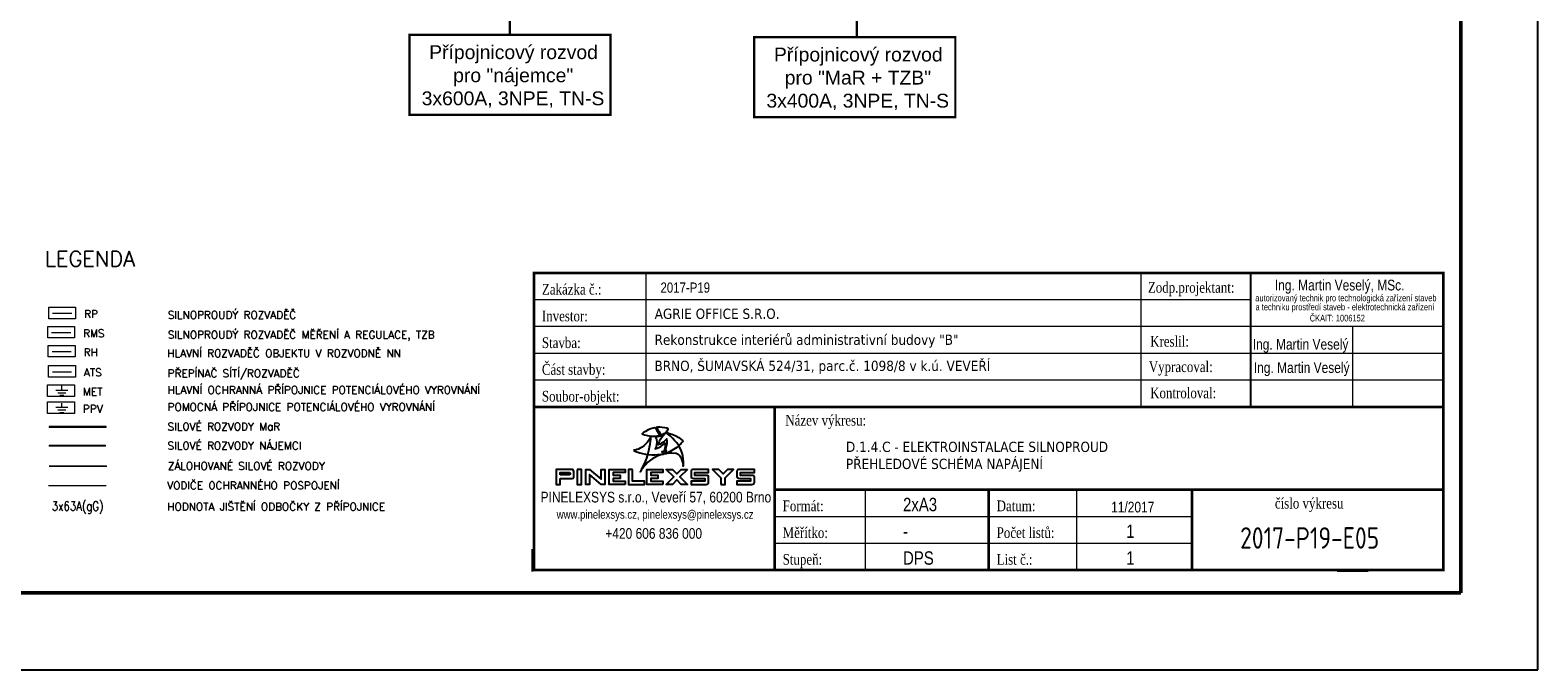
# Model space of a CAD drawing. Header units: millimetres. Extents: x 3792 to 4386, y 957 to 2637.
# Tile 2 of 9: x 3994 to 4386, y 957 to 1124. Entities that reach past the tile are written whole.
import ezdxf
from ezdxf.enums import TextEntityAlignment as Align

# ---------------------------------------------------------------- set-up
doc = ezdxf.new("R2010")
doc.units = ezdxf.units.MM
doc.header["$LTSCALE"] = 100
doc.linetypes.add('ČÁRKOVANÁ', pattern=[19.05, 12.7, -6.35])
for name, color, linetype in [('1_RÁMEČEK', 7, 'Continuous'), ('2_RAZÍTKO', 7, 'Continuous'), ('hromosvod', 1, 'Continuous'), ('Nové _elektro_SLP-trasy', 1, 'Continuous'), ('Vrstva 1', 7, 'Continuous')]:
    doc.layers.add(name, color=color, linetype=linetype)
for name, color, linetype, lineweight in [('CP_FRAME', 217, 'Continuous', 50), ('CP_LINENORM', 251, 'Continuous', 25), ('Nové_elektro-popis', 134, 'Continuous', 18), ('Nové_elektro_ESIL_poznámka-legenda', 7, 'Continuous', 18)]:
    doc.layers.add(name, color=color, linetype=linetype, lineweight=lineweight)
doc.styles.add('ARIAL', font='arial.ttf', dxfattribs={"width": 0.8})
doc.styles.add('ARIEL', font='arial.ttf', dxfattribs={"width": 0.8})
doc.styles.add('ROMANS', font='ROMANS.shx', dxfattribs={"width": 0.8})
doc.styles.get("Standard").update_dxf_attribs({"font": 'arial.ttf'})
doc.styles.add('styl1', font='isocpeur.ttf', dxfattribs={"width": 0.8})
doc.styles.add('TIMES', font='times.ttf', dxfattribs={"width": 0.8})

# ---------------------------------------------------------------- blocks, each defined once
blk = doc.blocks.new('2d_iso_creframe_v_wa5oez')
for p, q in [((287, 10), (287, 830)), ((20, 10), (287, 10))]:
    blk.add_line(p, q)
at = {"layer": 'CP_LINENORM', "linetype": 'Continuous'}
for p, q in [((297, 0), (297, 840)), ((0, 0), (297, 0))]:
    blk.add_line(p, q, dxfattribs=at)

msp = doc.modelspace()

# ---------------------------------------------------------------- linework, layer by layer
msp.add_line((4124.24, 982.96), (4124.24, 988.71))
at = {"layer": '1_RÁMEČEK', "color": 7, "linetype": 'Continuous'}
msp.add_line((4333.55, 983.14), (4341.62, 983.14), dxfattribs=at)
at = {"layer": '2_RAZÍTKO', "lineweight": 0, "ltscale": 0.2}
for p, q in [((4153.82, 1025.76), (4153.82, 1060.55)), ((4282.55, 1025.76), (4282.55, 1060.55)), ((4311.04, 1053.59), (4124.59, 1053.59)), ((4361.18, 1046.63), (4124.59, 1046.63)), ((4337.52, 1046.56), (4337.52, 1025.76)), ((4361.18, 1039.67), (4124.59, 1039.67)), ((4361.18, 1032.72), (4124.59, 1032.72)), ((4210.88, 983.31), (4210.88, 1004.19)), ((4265.85, 983.31), (4265.85, 1004.19)), ((4187.22, 997.23), (4296.12, 997.23)), ((4187.22, 990.27), (4296.12, 990.27))]:
    msp.add_line(p, q, dxfattribs=at)
at = {"layer": '2_RAZÍTKO', "ltscale": 0.2}
for p, q in [((4311.08, 1025.76), (4311.08, 1060.49)), ((4361.18, 1025.76), (4361.18, 1032.72)), ((4187.22, 1004.19), (4187.22, 997.23))]:
    msp.add_line(p, q, dxfattribs=at)
at = {"layer": '2_RAZÍTKO', "ltscale": 0.2, "const_width": 0.696}
for points in [[(4124.59, 1060.55), (4361.18, 1060.55), (4361.18, 983.31), (4124.59, 983.31), (4124.59, 1060.55)], [(4361.18, 990.96), (4361.18, 1025.76), (4124.59, 1025.76)], [(4187.22, 1004.19), (4187.22, 1025.76)], [(4361.18, 986.09), (4361.18, 1004.19), (4187.22, 1004.19), (4187.22, 983.31)], [(4242.89, 983.31), (4242.89, 1004.19)], [(4295.77, 983.31), (4295.77, 1004.19)]]:
    msp.add_lwpolyline(points, dxfattribs=at)
at = {"layer": 'Nové _elektro_SLP-trasy', "color": 6, "const_width": 0.6}
for points in [[(4208.58, 1196.89), (4208.58, 1121.94)], [(3998.43, 1020.58), (4013.41, 1020.58)]]:
    msp.add_lwpolyline(points, dxfattribs=at)
at = {"layer": 'Nové _elektro_SLP-trasy', "const_width": 0.6}
msp.add_lwpolyline([(4118.37, 1136.15), (4118.37, 1122.55)], dxfattribs=at)
msp.add_lwpolyline([(4092.2, 1122.55), (4144.54, 1122.55), (4144.54, 1101.74), (4092.2, 1101.74)], close=True, dxfattribs=at)
at = {"layer": 'Nové _elektro_SLP-trasy', "color": 6, "const_width": 0.6}
msp.add_lwpolyline([(4181.88, 1121.94), (4234.22, 1121.94), (4234.22, 1101.13), (4181.88, 1101.13)], close=True, dxfattribs=at)
at = {"layer": 'Nové_elektro_ESIL_poznámka-legenda', "color": 1}
for p, q in [((3998.39, 1048.71), (3998.39, 1051.71)), ((3998.39, 1051.71), (4005.39, 1051.71)), ((4005.39, 1051.71), (4005.39, 1048.71)), ((4005.39, 1048.71), (3998.39, 1048.71)), ((3999.39, 1050.12), (4004.39, 1050.12)), ((3998.12, 1043.69), (3998.12, 1046.69)), ((3998.12, 1046.69), (4005.12, 1046.69)), ((4005.12, 1043.69), (3998.12, 1043.69)), ((4005.12, 1046.69), (4005.12, 1043.69)), ((3998.27, 1038.75), (3998.27, 1041.75)), ((3998.27, 1041.75), (4005.27, 1041.75)), ((3999.27, 1040.15), (4004.27, 1040.15)), ((4005.27, 1041.75), (4005.27, 1038.75)), ((4005.27, 1038.75), (3998.27, 1038.75)), ((3998.08, 1028.5), (3998.08, 1031.5)), ((3998.08, 1031.5), (4005.08, 1031.5)), ((3998.08, 1028.5), (3998.08, 1031.5)), ((3998.08, 1031.5), (4005.08, 1031.5)), ((4005.08, 1031.5), (4005.08, 1028.5)), ((4005.08, 1031.5), (4005.08, 1028.5)), ((4005.08, 1028.5), (3998.08, 1028.5)), ((4005.08, 1028.5), (3998.08, 1028.5)), ((4000.21, 1030.13), (4003.39, 1030.13)), ((4000.21, 1030.13), (4003.39, 1030.13)), ((4000.74, 1029.43), (4002.88, 1029.43)), ((4000.74, 1029.43), (4002.88, 1029.43)), ((4001.31, 1028.77), (4002.29, 1028.77)), ((4001.31, 1028.77), (4002.29, 1028.77)), ((4001.8, 1030.13), (4001.8, 1031.2)), ((4001.8, 1030.13), (4001.8, 1031.2)), ((3998.08, 1024.05), (3998.08, 1027.05)), ((3998.08, 1027.05), (4005.08, 1027.05)), ((3998.08, 1024.05), (3998.08, 1027.05)), ((3998.08, 1027.05), (4005.08, 1027.05)), ((4005.08, 1024.05), (3998.08, 1024.05)), ((4005.08, 1024.05), (3998.08, 1024.05)), ((4000.21, 1025.69), (4003.39, 1025.69)), ((4000.21, 1025.69), (4003.39, 1025.69)), ((4000.74, 1024.99), (4002.88, 1024.99)), ((4000.74, 1024.99), (4002.88, 1024.99)), ((4001.31, 1024.33), (4002.29, 1024.33)), ((4001.31, 1024.33), (4002.29, 1024.33)), ((4001.8, 1025.69), (4001.8, 1026.76)), ((4001.8, 1025.69), (4001.8, 1026.76)), ((4005.08, 1027.05), (4005.08, 1024.05)), ((4005.08, 1027.05), (4005.08, 1024.05))]:
    msp.add_line(p, q, dxfattribs=at)
at = {"layer": 'Nové_elektro_ESIL_poznámka-legenda', "color": 1, "ltscale": 0.001}
msp.add_line((3999.12, 1045.1), (4004.12, 1045.1), dxfattribs=at)
at = {"layer": 'Nové_elektro_ESIL_poznámka-legenda', "color": 30}
for p, q in [((3998.34, 1033.51), (3998.34, 1036.51)), ((3998.34, 1036.51), (4005.34, 1036.51)), ((4005.34, 1036.51), (4005.34, 1033.51)), ((4005.34, 1033.51), (3998.34, 1033.51)), ((3999.34, 1034.92), (4004.34, 1034.92)), ((3998.43, 1020.58), (4013.41, 1020.58)), ((3998.49, 1010.34), (4013.48, 1010.34))]:
    msp.add_line(p, q, dxfattribs=at)
at = {"layer": 'Nové_elektro_ESIL_poznámka-legenda', "color": 1, "linetype": 'ČÁRKOVANÁ', "ltscale": 0.5}
msp.add_line((3998.43, 1015.69), (4013.24, 1015.69), dxfattribs=at)
at = {"layer": 'Nové_elektro_ESIL_poznámka-legenda', "color": 3, "linetype": 'ČÁRKOVANÁ', "ltscale": 0.5}
msp.add_line((3998.34, 1005.34), (4013.32, 1005.34), dxfattribs=at)
at = {"layer": 'Nové_elektro_ESIL_poznámka-legenda', "color": 1, "ltscale": 0.001, "const_width": 0.5}
msp.add_lwpolyline([(3998.43, 1015.69), (4013.24, 1015.69)], dxfattribs=at)
at = {"layer": 'Nové_elektro_ESIL_poznámka-legenda', "color": 30, "const_width": 0.5}
msp.add_lwpolyline([(3998.49, 1010.34), (4013.48, 1010.34)], dxfattribs=at)
at = {"layer": 'Vrstva 1', "color": 242}
for points, knots in [([(4156.11, 1020.35), (4156.11, 1020.35), (4156.48, 1019.97), (4156.87, 1019.27), (4156.87, 1019.27), (4157.27, 1018.58), (4157.37, 1018.29), (4157.37, 1018.29), (4157.37, 1018.29), (4157.37, 1018.29), (4156.36, 1018.06), (4155.03, 1018.18), (4155.03, 1018.18), (4153.71, 1018.3), (4152.75, 1018.72), (4152.75, 1018.72), (4152.75, 1018.72), (4152.75, 1018.72), (4153.29, 1019.27), (4154.32, 1019.76), (4154.32, 1019.76), (4155.35, 1020.26), (4156.11, 1020.35), (4156.11, 1020.35)], [0, 0, 0, 0, 0.142857, 0.142857, 0.142857, 0.142857, 0.285714, 0.285714, 0.285714, 0.285714, 0.428571, 0.428571, 0.428571, 0.428571, 0.571429, 0.571429, 0.571429, 0.571429, 0.714286, 0.714286, 0.714286, 0.714286, 1, 1, 1, 1]), ([(4150.48, 1014.42), (4150.48, 1014.42), (4151.95, 1014.58), (4153.27, 1015.68), (4153.27, 1015.68), (4154.59, 1016.78), (4155.03, 1018.18), (4155.03, 1018.18), (4155.03, 1018.18), (4155.03, 1018.18), (4155.02, 1016.07), (4154.24, 1013.41), (4154.24, 1013.41), (4153.46, 1010.75), (4152.28, 1008.84), (4152.28, 1008.84), (4152.28, 1008.84), (4152.28, 1008.84), (4153.06, 1010.48), (4154.89, 1011.86), (4154.89, 1011.86), (4156.72, 1013.25), (4158.51, 1013.54), (4158.51, 1013.54), (4158.51, 1013.54), (4158.51, 1013.54), (4156.73, 1013.16), (4154.43, 1013.38), (4154.43, 1013.38), (4152.13, 1013.61), (4150.48, 1014.42), (4150.48, 1014.42)], [0, 0, 0, 0, 0.111111, 0.111111, 0.111111, 0.111111, 0.222222, 0.222222, 0.222222, 0.222222, 0.333333, 0.333333, 0.333333, 0.333333, 0.444444, 0.444444, 0.444444, 0.444444, 0.555556, 0.555556, 0.555556, 0.555556, 0.666667, 0.666667, 0.666667, 0.666667, 0.777778, 0.777778, 0.777778, 0.777778, 1, 1, 1, 1]), ([(4131.41, 1007.13), (4131.41, 1007.13), (4131.41, 1005.6), (4131.41, 1005.6), (4131.41, 1005.6), (4131.41, 1005.6), (4130.4, 1005.6), (4130.4, 1005.6), (4130.4, 1005.6), (4130.4, 1005.6), (4130.4, 1009.5), (4130.4, 1009.5), (4130.4, 1009.5), (4130.4, 1009.5), (4134.55, 1009.5), (4134.55, 1009.5), (4134.55, 1009.5), (4134.8, 1009.5), (4134.94, 1009.33), (4134.96, 1008.98), (4134.96, 1008.98), (4134.96, 1008.98), (4134.96, 1007.55), (4134.96, 1007.55), (4134.96, 1007.55), (4134.96, 1007.29), (4134.82, 1007.15), (4134.54, 1007.13), (4134.54, 1007.13), (4134.54, 1007.13), (4131.41, 1007.13), (4131.41, 1007.13)], [0, 0, 0, 0, 0.111111, 0.111111, 0.111111, 0.111111, 0.222222, 0.222222, 0.222222, 0.222222, 0.333333, 0.333333, 0.333333, 0.333333, 0.444444, 0.444444, 0.444444, 0.444444, 0.555556, 0.555556, 0.555556, 0.555556, 0.666667, 0.666667, 0.666667, 0.666667, 0.777778, 0.777778, 0.777778, 0.777778, 1, 1, 1, 1]), ([(4131.41, 1008.07), (4131.41, 1008.07), (4133.85, 1008.07), (4133.85, 1008.07), (4133.85, 1008.07), (4133.95, 1008.07), (4133.99, 1008.14), (4133.99, 1008.3), (4133.99, 1008.3), (4133.99, 1008.3), (4133.99, 1008.46), (4133.99, 1008.46), (4133.99, 1008.46), (4133.99, 1008.61), (4133.95, 1008.69), (4133.85, 1008.69), (4133.85, 1008.69), (4133.85, 1008.69), (4131.41, 1008.69), (4131.41, 1008.69), (4131.41, 1008.69), (4131.41, 1008.69), (4131.41, 1008.07), (4131.41, 1008.07)], [0, 0, 0, 0, 0.142857, 0.142857, 0.142857, 0.142857, 0.285714, 0.285714, 0.285714, 0.285714, 0.428571, 0.428571, 0.428571, 0.428571, 0.571429, 0.571429, 0.571429, 0.571429, 0.714286, 0.714286, 0.714286, 0.714286, 1, 1, 1, 1])]:
    msp.add_open_spline(points, degree=3, knots=knots, dxfattribs=at)
at = {"layer": 'Vrstva 1', "color": 250}
for points, knots in [([(4156.43, 1020.4), (4156.43, 1020.4), (4157.01, 1020.52), (4158, 1020.42), (4158, 1020.42), (4158.99, 1020.33), (4159.53, 1020.09), (4159.53, 1020.09), (4159.53, 1020.09), (4159.53, 1020.09), (4159.52, 1019.63), (4158.96, 1019.13), (4158.96, 1019.13), (4158.4, 1018.63), (4157.63, 1018.38), (4157.63, 1018.38), (4157.63, 1018.38), (4157.63, 1018.38), (4157.43, 1018.85), (4157.11, 1019.41), (4157.11, 1019.41), (4156.8, 1019.98), (4156.43, 1020.4), (4156.43, 1020.4)], [0, 0, 0, 0, 0.142857, 0.142857, 0.142857, 0.142857, 0.285714, 0.285714, 0.285714, 0.285714, 0.428571, 0.428571, 0.428571, 0.428571, 0.571429, 0.571429, 0.571429, 0.571429, 0.714286, 0.714286, 0.714286, 0.714286, 1, 1, 1, 1]), ([(4156.2, 1017.96), (4156.2, 1017.96), (4157.01, 1017.97), (4157.54, 1018.16), (4157.54, 1018.16), (4158.06, 1018.34), (4158.67, 1018.72), (4158.67, 1018.72), (4158.67, 1018.72), (4158.67, 1018.72), (4157.9, 1018.08), (4157.54, 1017.37), (4157.54, 1017.37), (4157.19, 1016.66), (4157.01, 1015.89), (4157.01, 1015.89), (4157.01, 1015.89), (4157.01, 1015.89), (4157.66, 1016.13), (4158.28, 1016.57), (4158.28, 1016.57), (4158.9, 1017.01), (4159.14, 1017.42), (4159.14, 1017.42), (4159.14, 1017.42), (4159.14, 1017.42), (4159.38, 1016.47), (4159.11, 1015.5), (4159.11, 1015.5), (4158.83, 1014.53), (4158.58, 1014.16), (4158.58, 1014.16), (4158.58, 1014.16), (4158.58, 1014.16), (4158.69, 1014.19), (4158.84, 1014.27), (4158.84, 1014.27), (4159, 1014.36), (4159.07, 1014.45), (4159.07, 1014.45), (4159.07, 1014.45), (4159.07, 1014.45), (4159.01, 1014.23), (4158.88, 1013.98), (4158.88, 1013.98), (4158.74, 1013.73), (4158.63, 1013.6), (4158.63, 1013.6), (4158.63, 1013.6), (4158.63, 1013.6), (4158.46, 1013.65), (4158.26, 1013.78), (4158.26, 1013.78), (4158.06, 1013.9), (4157.85, 1014.1), (4157.85, 1014.1), (4157.85, 1014.1), (4157.85, 1014.1), (4157.97, 1014.08), (4158.21, 1014.11), (4158.21, 1014.11), (4158.45, 1014.13), (4158.49, 1014.15), (4158.49, 1014.15), (4158.49, 1014.15), (4158.49, 1014.15), (4158.68, 1014.9), (4158.73, 1015.52), (4158.73, 1015.52), (4158.78, 1016.15), (4158.66, 1016.34), (4158.66, 1016.34), (4158.66, 1016.34), (4158.66, 1016.34), (4158.26, 1015.86), (4157.58, 1015.46), (4157.58, 1015.46), (4156.9, 1015.07), (4156.18, 1014.88), (4156.18, 1014.88), (4156.18, 1014.88), (4156.18, 1014.88), (4156.58, 1015.69), (4156.56, 1016.64), (4156.56, 1016.64), (4156.53, 1017.58), (4156.2, 1017.96), (4156.2, 1017.96)], [0, 0, 0, 0, 0.043478, 0.043478, 0.043478, 0.043478, 0.086957, 0.086957, 0.086957, 0.086957, 0.130435, 0.130435, 0.130435, 0.130435, 0.173913, 0.173913, 0.173913, 0.173913, 0.217391, 0.217391, 0.217391, 0.217391, 0.26087, 0.26087, 0.26087, 0.26087, 0.304348, 0.304348, 0.304348, 0.304348, 0.347826, 0.347826, 0.347826, 0.347826, 0.391304, 0.391304, 0.391304, 0.391304, 0.434783, 0.434783, 0.434783, 0.434783, 0.478261, 0.478261, 0.478261, 0.478261, 0.521739, 0.521739, 0.521739, 0.521739, 0.565217, 0.565217, 0.565217, 0.565217, 0.608696, 0.608696, 0.608696, 0.608696, 0.652174, 0.652174, 0.652174, 0.652174, 0.695652, 0.695652, 0.695652, 0.695652, 0.73913, 0.73913, 0.73913, 0.73913, 0.782609, 0.782609, 0.782609, 0.782609, 0.826087, 0.826087, 0.826087, 0.826087, 0.869565, 0.869565, 0.869565, 0.869565, 0.913043, 0.913043, 0.913043, 0.913043, 1, 1, 1, 1]), ([(4158.96, 1019.13), (4158.96, 1019.13), (4160.86, 1017.66), (4162.3, 1015.64), (4162.3, 1015.64), (4163.75, 1013.62), (4163.45, 1010.36), (4163.45, 1010.36), (4163.45, 1010.36), (4163.45, 1010.36), (4163.19, 1013.4), (4161.59, 1013.72), (4161.59, 1013.72), (4159.99, 1014.03), (4158.78, 1013.61), (4158.78, 1013.61), (4158.78, 1013.61), (4158.78, 1013.61), (4160.24, 1014.19), (4161.38, 1014.91), (4161.38, 1014.91), (4162.53, 1015.63), (4163.36, 1016.9), (4163.36, 1016.9), (4163.36, 1016.9), (4163.36, 1016.9), (4162.58, 1017.71), (4161.54, 1018.23), (4161.54, 1018.23), (4160.51, 1018.74), (4158.96, 1019.13), (4158.96, 1019.13)], [0, 0, 0, 0, 0.111111, 0.111111, 0.111111, 0.111111, 0.222222, 0.222222, 0.222222, 0.222222, 0.333333, 0.333333, 0.333333, 0.333333, 0.444444, 0.444444, 0.444444, 0.444444, 0.555556, 0.555556, 0.555556, 0.555556, 0.666667, 0.666667, 0.666667, 0.666667, 0.777778, 0.777778, 0.777778, 0.777778, 1, 1, 1, 1]), ([(4135.81, 1009.5), (4135.81, 1009.5), (4136.94, 1009.5), (4136.94, 1009.5), (4136.94, 1009.5), (4136.94, 1009.5), (4136.94, 1005.6), (4136.94, 1005.6), (4136.94, 1005.6), (4136.94, 1005.6), (4135.81, 1005.6), (4135.81, 1005.6), (4135.81, 1005.6), (4135.81, 1005.6), (4135.81, 1009.5), (4135.81, 1009.5)], [0, 0, 0, 0, 0.2, 0.2, 0.2, 0.2, 0.4, 0.4, 0.4, 0.4, 0.6, 0.6, 0.6, 0.6, 1, 1, 1, 1]), ([(4142.1, 1005.6), (4142.1, 1005.6), (4143.09, 1005.6), (4143.09, 1005.6), (4143.09, 1005.6), (4143.09, 1005.6), (4143.09, 1009.5), (4143.09, 1009.5), (4143.09, 1009.5), (4143.09, 1009.5), (4142.1, 1009.5), (4142.1, 1009.5), (4142.1, 1009.5), (4142.1, 1009.5), (4142.1, 1006.99), (4142.1, 1006.99), (4142.1, 1006.99), (4142.1, 1006.99), (4139.04, 1009.5), (4139.04, 1009.5), (4139.04, 1009.5), (4139.04, 1009.5), (4138.07, 1009.5), (4138.07, 1009.5), (4138.07, 1009.5), (4138.07, 1009.5), (4138.07, 1005.6), (4138.07, 1005.6), (4138.07, 1005.6), (4138.07, 1005.6), (4139.04, 1005.6), (4139.04, 1005.6), (4139.04, 1005.6), (4139.04, 1005.6), (4139.05, 1008.18), (4139.05, 1008.18), (4139.05, 1008.18), (4139.05, 1008.18), (4142.1, 1005.6), (4142.1, 1005.6)], [0, 0, 0, 0, 0.090909, 0.090909, 0.090909, 0.090909, 0.181818, 0.181818, 0.181818, 0.181818, 0.272727, 0.272727, 0.272727, 0.272727, 0.363636, 0.363636, 0.363636, 0.363636, 0.454545, 0.454545, 0.454545, 0.454545, 0.545455, 0.545455, 0.545455, 0.545455, 0.636364, 0.636364, 0.636364, 0.636364, 0.727273, 0.727273, 0.727273, 0.727273, 0.818182, 0.818182, 0.818182, 0.818182, 1, 1, 1, 1]), ([(4148.34, 1005.6), (4148.34, 1005.6), (4148.34, 1006.46), (4148.34, 1006.46), (4148.34, 1006.46), (4148.34, 1006.46), (4145.22, 1006.46), (4145.22, 1006.46), (4145.22, 1006.46), (4145.22, 1006.46), (4145.22, 1007.15), (4145.22, 1007.15), (4145.22, 1007.15), (4145.22, 1007.15), (4147.05, 1007.15), (4147.05, 1007.15), (4147.05, 1007.15), (4147.05, 1007.15), (4147.05, 1008), (4147.05, 1008), (4147.05, 1008), (4147.05, 1008), (4145.22, 1008), (4145.22, 1008), (4145.22, 1008), (4145.22, 1008), (4145.22, 1008.7), (4145.22, 1008.7), (4145.22, 1008.7), (4145.22, 1008.7), (4148.35, 1008.7), (4148.35, 1008.7), (4148.35, 1008.7), (4148.35, 1008.7), (4148.35, 1009.5), (4148.35, 1009.5), (4148.35, 1009.5), (4148.35, 1009.5), (4144.21, 1009.5), (4144.21, 1009.5), (4144.21, 1009.5), (4144.21, 1009.5), (4144.21, 1005.6), (4144.21, 1005.6), (4144.21, 1005.6), (4144.21, 1005.6), (4148.34, 1005.6), (4148.34, 1005.6)], [0, 0, 0, 0, 0.076923, 0.076923, 0.076923, 0.076923, 0.153846, 0.153846, 0.153846, 0.153846, 0.230769, 0.230769, 0.230769, 0.230769, 0.307692, 0.307692, 0.307692, 0.307692, 0.384615, 0.384615, 0.384615, 0.384615, 0.461538, 0.461538, 0.461538, 0.461538, 0.538462, 0.538462, 0.538462, 0.538462, 0.615385, 0.615385, 0.615385, 0.615385, 0.692308, 0.692308, 0.692308, 0.692308, 0.769231, 0.769231, 0.769231, 0.769231, 0.846154, 0.846154, 0.846154, 0.846154, 1, 1, 1, 1]), ([(4150.24, 1009.5), (4150.24, 1009.5), (4150.24, 1006.46), (4150.24, 1006.46), (4150.24, 1006.46), (4150.24, 1006.46), (4153.36, 1006.46), (4153.36, 1006.46), (4153.36, 1006.46), (4153.36, 1006.46), (4153.36, 1005.6), (4153.36, 1005.6), (4153.36, 1005.6), (4153.36, 1005.6), (4149.23, 1005.6), (4149.23, 1005.6), (4149.23, 1005.6), (4149.23, 1005.6), (4149.23, 1009.5), (4149.23, 1009.5), (4149.23, 1009.5), (4149.23, 1009.5), (4150.24, 1009.5), (4150.24, 1009.5)], [0, 0, 0, 0, 0.142857, 0.142857, 0.142857, 0.142857, 0.285714, 0.285714, 0.285714, 0.285714, 0.428571, 0.428571, 0.428571, 0.428571, 0.571429, 0.571429, 0.571429, 0.571429, 0.714286, 0.714286, 0.714286, 0.714286, 1, 1, 1, 1]), ([(4158.14, 1005.6), (4158.14, 1005.6), (4158.14, 1006.46), (4158.14, 1006.46), (4158.14, 1006.46), (4158.14, 1006.46), (4155.02, 1006.46), (4155.02, 1006.46), (4155.02, 1006.46), (4155.02, 1006.46), (4155.02, 1007.15), (4155.02, 1007.15), (4155.02, 1007.15), (4155.02, 1007.15), (4156.85, 1007.15), (4156.85, 1007.15), (4156.85, 1007.15), (4156.85, 1007.15), (4156.85, 1008), (4156.85, 1008), (4156.85, 1008), (4156.85, 1008), (4155.02, 1008), (4155.02, 1008), (4155.02, 1008), (4155.02, 1008), (4155.02, 1008.7), (4155.02, 1008.7), (4155.02, 1008.7), (4155.02, 1008.7), (4158.15, 1008.7), (4158.15, 1008.7), (4158.15, 1008.7), (4158.15, 1008.7), (4158.15, 1009.5), (4158.15, 1009.5), (4158.15, 1009.5), (4158.15, 1009.5), (4154.01, 1009.5), (4154.01, 1009.5), (4154.01, 1009.5), (4154.01, 1009.5), (4154.01, 1005.6), (4154.01, 1005.6), (4154.01, 1005.6), (4154.01, 1005.6), (4158.14, 1005.6), (4158.14, 1005.6)], [0, 0, 0, 0, 0.076923, 0.076923, 0.076923, 0.076923, 0.153846, 0.153846, 0.153846, 0.153846, 0.230769, 0.230769, 0.230769, 0.230769, 0.307692, 0.307692, 0.307692, 0.307692, 0.384615, 0.384615, 0.384615, 0.384615, 0.461538, 0.461538, 0.461538, 0.461538, 0.538462, 0.538462, 0.538462, 0.538462, 0.615385, 0.615385, 0.615385, 0.615385, 0.692308, 0.692308, 0.692308, 0.692308, 0.769231, 0.769231, 0.769231, 0.769231, 0.846154, 0.846154, 0.846154, 0.846154, 1, 1, 1, 1]), ([(4164.54, 1009.5), (4164.54, 1009.5), (4162.93, 1009.5), (4162.93, 1009.5), (4162.93, 1009.5), (4162.93, 1009.5), (4161.78, 1008.36), (4161.78, 1008.36), (4161.78, 1008.36), (4161.78, 1008.36), (4160.64, 1009.5), (4160.64, 1009.5), (4160.64, 1009.5), (4160.64, 1009.5), (4159.03, 1009.5), (4159.03, 1009.5), (4159.03, 1009.5), (4159.03, 1009.5), (4160.98, 1007.55), (4160.98, 1007.55), (4160.98, 1007.55), (4160.98, 1007.55), (4159.03, 1005.6), (4159.03, 1005.6), (4159.03, 1005.6), (4159.03, 1005.6), (4160.63, 1005.6), (4160.63, 1005.6), (4160.63, 1005.6), (4160.63, 1005.6), (4161.78, 1006.75), (4161.78, 1006.75), (4161.78, 1006.75), (4161.78, 1006.75), (4162.93, 1005.6), (4162.93, 1005.6), (4162.93, 1005.6), (4162.93, 1005.6), (4164.54, 1005.6), (4164.54, 1005.6), (4164.54, 1005.6), (4164.54, 1005.6), (4162.59, 1007.55), (4162.59, 1007.55), (4162.59, 1007.55), (4162.59, 1007.55), (4164.54, 1009.5), (4164.54, 1009.5)], [0, 0, 0, 0, 0.076923, 0.076923, 0.076923, 0.076923, 0.153846, 0.153846, 0.153846, 0.153846, 0.230769, 0.230769, 0.230769, 0.230769, 0.307692, 0.307692, 0.307692, 0.307692, 0.384615, 0.384615, 0.384615, 0.384615, 0.461538, 0.461538, 0.461538, 0.461538, 0.538462, 0.538462, 0.538462, 0.538462, 0.615385, 0.615385, 0.615385, 0.615385, 0.692308, 0.692308, 0.692308, 0.692308, 0.769231, 0.769231, 0.769231, 0.769231, 0.846154, 0.846154, 0.846154, 0.846154, 1, 1, 1, 1]), ([(4169.42, 1005.6), (4169.42, 1005.6), (4165.49, 1005.6), (4165.49, 1005.6), (4165.49, 1005.6), (4165.49, 1005.6), (4165.49, 1006.41), (4165.49, 1006.41), (4165.49, 1006.41), (4165.49, 1006.41), (4169.08, 1006.41), (4169.08, 1006.41), (4169.08, 1006.41), (4169.08, 1006.41), (4169.08, 1007.13), (4169.08, 1007.13), (4169.08, 1007.13), (4169.08, 1007.13), (4166.23, 1007.13), (4166.23, 1007.13), (4166.23, 1007.13), (4165.74, 1007.15), (4165.49, 1007.32), (4165.49, 1007.62), (4165.49, 1007.62), (4165.49, 1007.62), (4165.49, 1009.04), (4165.49, 1009.04), (4165.49, 1009.04), (4165.49, 1009.32), (4165.74, 1009.48), (4166.23, 1009.5), (4166.23, 1009.5), (4166.23, 1009.5), (4170.05, 1009.5), (4170.05, 1009.5), (4170.05, 1009.5), (4170.05, 1009.5), (4170.05, 1008.67), (4170.05, 1008.67), (4170.05, 1008.67), (4170.05, 1008.67), (4166.44, 1008.67), (4166.44, 1008.67), (4166.44, 1008.67), (4166.44, 1008.67), (4166.44, 1007.95), (4166.44, 1007.95), (4166.44, 1007.95), (4166.44, 1007.95), (4169.41, 1007.95), (4169.41, 1007.95), (4169.41, 1007.95), (4169.81, 1007.95), (4170.02, 1007.81), (4170.05, 1007.54), (4170.05, 1007.54), (4170.05, 1007.54), (4170.05, 1006.08), (4170.05, 1006.08), (4170.05, 1006.08), (4170.02, 1005.76), (4169.81, 1005.6), (4169.42, 1005.6)], [0, 0, 0, 0, 0.058824, 0.058824, 0.058824, 0.058824, 0.117647, 0.117647, 0.117647, 0.117647, 0.176471, 0.176471, 0.176471, 0.176471, 0.235294, 0.235294, 0.235294, 0.235294, 0.294118, 0.294118, 0.294118, 0.294118, 0.352941, 0.352941, 0.352941, 0.352941, 0.411765, 0.411765, 0.411765, 0.411765, 0.470588, 0.470588, 0.470588, 0.470588, 0.529412, 0.529412, 0.529412, 0.529412, 0.588235, 0.588235, 0.588235, 0.588235, 0.647059, 0.647059, 0.647059, 0.647059, 0.705882, 0.705882, 0.705882, 0.705882, 0.764706, 0.764706, 0.764706, 0.764706, 0.823529, 0.823529, 0.823529, 0.823529, 0.882353, 0.882353, 0.882353, 0.882353, 1, 1, 1, 1]), ([(4173.24, 1005.6), (4173.24, 1005.6), (4173.24, 1007.31), (4173.24, 1007.31), (4173.24, 1007.31), (4173.24, 1007.31), (4171.05, 1009.5), (4171.05, 1009.5), (4171.05, 1009.5), (4171.05, 1009.5), (4172.66, 1009.5), (4172.66, 1009.5), (4172.66, 1009.5), (4172.66, 1009.5), (4173.81, 1008.36), (4173.81, 1008.36), (4173.81, 1008.36), (4173.81, 1008.36), (4174.95, 1009.5), (4174.95, 1009.5), (4174.95, 1009.5), (4174.95, 1009.5), (4176.56, 1009.5), (4176.56, 1009.5), (4176.56, 1009.5), (4176.56, 1009.5), (4174.38, 1007.31), (4174.38, 1007.31), (4174.38, 1007.31), (4174.38, 1007.31), (4174.38, 1005.6), (4174.38, 1005.6), (4174.38, 1005.6), (4174.38, 1005.6), (4173.24, 1005.6), (4173.24, 1005.6)], [0, 0, 0, 0, 0.1, 0.1, 0.1, 0.1, 0.2, 0.2, 0.2, 0.2, 0.3, 0.3, 0.3, 0.3, 0.4, 0.4, 0.4, 0.4, 0.5, 0.5, 0.5, 0.5, 0.6, 0.6, 0.6, 0.6, 0.7, 0.7, 0.7, 0.7, 0.8, 0.8, 0.8, 0.8, 1, 1, 1, 1]), ([(4181.31, 1005.6), (4181.31, 1005.6), (4177.39, 1005.6), (4177.39, 1005.6), (4177.39, 1005.6), (4177.39, 1005.6), (4177.39, 1006.41), (4177.39, 1006.41), (4177.39, 1006.41), (4177.39, 1006.41), (4180.98, 1006.41), (4180.98, 1006.41), (4180.98, 1006.41), (4180.98, 1006.41), (4180.98, 1007.13), (4180.98, 1007.13), (4180.98, 1007.13), (4180.98, 1007.13), (4178.13, 1007.13), (4178.13, 1007.13), (4178.13, 1007.13), (4177.63, 1007.15), (4177.39, 1007.32), (4177.39, 1007.62), (4177.39, 1007.62), (4177.39, 1007.62), (4177.39, 1009.04), (4177.39, 1009.04), (4177.39, 1009.04), (4177.39, 1009.32), (4177.63, 1009.48), (4178.13, 1009.5), (4178.13, 1009.5), (4178.13, 1009.5), (4181.95, 1009.5), (4181.95, 1009.5), (4181.95, 1009.5), (4181.95, 1009.5), (4181.95, 1008.67), (4181.95, 1008.67), (4181.95, 1008.67), (4181.95, 1008.67), (4178.34, 1008.67), (4178.34, 1008.67), (4178.34, 1008.67), (4178.34, 1008.67), (4178.34, 1007.95), (4178.34, 1007.95), (4178.34, 1007.95), (4178.34, 1007.95), (4181.31, 1007.95), (4181.31, 1007.95), (4181.31, 1007.95), (4181.7, 1007.95), (4181.92, 1007.81), (4181.95, 1007.54), (4181.95, 1007.54), (4181.95, 1007.54), (4181.95, 1006.08), (4181.95, 1006.08), (4181.95, 1006.08), (4181.92, 1005.76), (4181.71, 1005.6), (4181.31, 1005.6)], [0, 0, 0, 0, 0.058824, 0.058824, 0.058824, 0.058824, 0.117647, 0.117647, 0.117647, 0.117647, 0.176471, 0.176471, 0.176471, 0.176471, 0.235294, 0.235294, 0.235294, 0.235294, 0.294118, 0.294118, 0.294118, 0.294118, 0.352941, 0.352941, 0.352941, 0.352941, 0.411765, 0.411765, 0.411765, 0.411765, 0.470588, 0.470588, 0.470588, 0.470588, 0.529412, 0.529412, 0.529412, 0.529412, 0.588235, 0.588235, 0.588235, 0.588235, 0.647059, 0.647059, 0.647059, 0.647059, 0.705882, 0.705882, 0.705882, 0.705882, 0.764706, 0.764706, 0.764706, 0.764706, 0.823529, 0.823529, 0.823529, 0.823529, 0.882353, 0.882353, 0.882353, 0.882353, 1, 1, 1, 1])]:
    msp.add_open_spline(points, degree=3, knots=knots, dxfattribs=at)

# ---------------------------------------------------------------- block references
at = {"layer": 'CP_FRAME', "xscale": 2, "yscale": 2, "zscale": 2}
msp.add_blockref('2d_iso_creframe_v_wa5oez', (3791.74, 957.34), dxfattribs=at)

# ---------------------------------------------------------------- texts
at = {"layer": '2_RAZÍTKO', "ltscale": 0.2, "width": 0.8}
for s, height, style, p in [('Ing. Martin Veselý, MSc.', 2.7834, 'ARIEL', (4317.34, 1056.05)), ('Zakázka č.:', 2.7834, 'TIMES', (4126.68, 1054.98)), ('Zodp.projektant:', 2.7834, 'TIMES', (4284.31, 1055.46)), ('autorizovaný technik pro technologická zařízení staveb', 1.7368, 'ARIEL', (4312.24, 1053.23)), ('a techniku prostředí staveb - elektrotechnická zařízení', 1.7368, 'ARIEL', (4312.31, 1050.87)), ('Investor:', 2.783, 'TIMES', (4126.68, 1048.02)), ('ČKAIT: 1006152', 1.7368, 'ARIEL', (4326.41, 1047.98)), ('Stavba:', 2.783, 'TIMES', (4126.68, 1041.07)), ('Kreslil:', 2.783, 'TIMES', (4284.9, 1041.43)), ('Ing. Martin Veselý', 2.7834, 'ARIEL', (4311.58, 1040.67)), ('Část stavby:', 2.7834, 'TIMES', (4126.68, 1034.11)), ('Vypracoval:', 2.7834, 'TIMES', (4284.55, 1034.82)), ('Ing. Martin Veselý', 2.7834, 'ARIEL', (4311.87, 1034.59)), ('Soubor-objekt:', 2.7834, 'TIMES', (4126.68, 1027.15)), ('Kontroloval:', 2.7834, 'TIMES', (4284.9, 1028)), ('Název výkresu:', 2.7834, 'TIMES', (4190, 1020.89)), ('PINELEXSYS s.r.o., Veveří 57, 60200 Brno', 2.7834, 'ARIEL', (4126.33, 1000.89)), ('Formát:', 2.783, 'TIMES', (4189.31, 998.62)), ('2xA3', 3.479, 'ARIEL', (4220.62, 998.62)), ('Datum:', 2.783, 'TIMES', (4244.97, 998.62)), ('11/2017', 2.783, 'ARIEL', (4274.75, 998.3)), ('číslo výkresu', 2.7834, 'TIMES', (4317.34, 999.31)), ('www.pinelexsys.cz, pinelexsys@pinelexsys.cz', 2.2267, 'ARIEL', (4130.52, 996.66)), ('+420 606 836 000', 2.7834, 'ARIEL', (4143.17, 991.44)), ('Měřítko:', 2.783, 'TIMES', (4189.31, 991.66)), ('-', 3.48, 'ARIEL', (4220.62, 991.66)), ('Počet listů:', 2.7834, 'TIMES', (4244.97, 991.66)), ('1', 3.48, 'ARIEL', (4278.66, 991.66)), ('Stupeň:', 2.783, 'TIMES', (4189.31, 984.7)), ('DPS', 3.479, 'ARIEL', (4220.62, 984.7)), ('List č.:', 2.783, 'TIMES', (4244.97, 984.7)), ('1', 3.48, 'ARIEL', (4278.66, 984.7))]:
    msp.add_text(s, height=height, rotation=0, dxfattribs=dict(at, style=style)).set_placement(p)
at = {"layer": '2_RAZÍTKO', "ltscale": 0.2, "style": 'styl1', "width": 0.8}
msp.add_text('2017-P19-E05', height=5.5668, rotation=0, dxfattribs=at).set_placement((4326.39, 988.88), align=Align.CENTER)
at = {"layer": 'hromosvod', "insert": (4163.97, 1056.78), "char_height": 2.6595, "width": 30.4896, "attachment_point": 5, "style": 'ARIAL'}
msp.add_mtext('{\\C7;2017-P19}', dxfattribs=at)
at = {"layer": 'hromosvod', "char_height": 2.6595, "attachment_point": 4}
for s, insert, width in [('{\\fTahoma|b0|i0|c238|p34;\\C0;AGRIE OFFICE S.R.O.}', (4156.02, 1049.96), 106.486), ('{\\fTahoma|b0|i0|c238|p34;\\C0;Rekonstrukce interiérů administrativní budovy "B"}', (4155.99, 1042.84), 106.486), ('{\\fTahoma|b0|i0|c238|p34;\\C0;BRNO, ŠUMAVSKÁ 524/31, parc.č. 1098/8 v k.ú. VEVEŘÍ}', (4155.96, 1036.06), 99.5226), ('{\\fTahoma|b0|i0|c238|p34;\\C0;D.1.4.C - ELEKTROINSTALACE SILNOPROUD\\PPŘEHLEDOVÉ SCHÉMA NAPÁJENÍ}', (4205.77, 1012.78), 138.6427)]:
    msp.add_mtext(s, dxfattribs=dict(at, insert=insert, width=width))
at = {"layer": 'Nové _elektro_SLP-trasy', "insert": (4085.55, 1119.84), "char_height": 3.6, "attachment_point": 1}
msp.add_mtext_dynamic_manual_height_columns('\\pi11.812;Přípojnicový rozvod \\P\\pi18.03956;pro "nájemce"\\P\\pi9.85729;3x600A, 3NPE, TN-S', width=66.7577, gutter_width=12.5, heights=[19.52], dxfattribs=at)
at = {"layer": 'Nové _elektro_SLP-trasy', "color": 6, "insert": (4175.22, 1119.23), "char_height": 3.6, "attachment_point": 1}
msp.add_mtext_dynamic_manual_height_columns('\\pi11.812;Přípojnicový rozvod \\P\\pi14.62005;pro "MaR + TZB"\\P\\pi9.85729;3x400A, 3NPE, TN-S', width=66.7577, gutter_width=12.5, heights=[19.52], dxfattribs=at)
at = {"layer": 'Nové_elektro-popis', "color": 4, "lineweight": 18, "style": 'ROMANS', "width": 0.8}
msp.add_text('3x63A(gG)', height=2.4, dxfattribs=at).set_placement((3999.2, 998.75))
at = {"layer": 'Nové_elektro_ESIL_poznámka-legenda', "color": 7, "ltscale": 0.001, "style": 'ROMANS'}
msp.add_text('LEGENDA', height=4, dxfattribs=at).set_placement((3997.37, 1062.3))
at = {"layer": 'Nové_elektro_ESIL_poznámka-legenda', "lineweight": 18, "ltscale": 0.001, "style": 'ROMANS'}
for s, p in [('SILNOPROUDÝ ROZVADĚČ', (4029.35, 1048.67)), ('SILNOPROUDÝ ROZVADĚČ MĚŘENÍ A REGULACE, TZB', (4029.35, 1043.52)), ('HLAVNÍ ROZVADĚČ OBJEKTU V ROZVODNĚ NN', (4029.23, 1038.71)), ('PŘEPÍNAČ SÍTÍ/ROZVADĚČ', (4029.31, 1033.47)), ('HLAVNÍ OCHRANNÁ PŘÍPOJNICE POTENCIÁLOVÉHO VYROVNÁNÍ', (4029.31, 1029.15)), ('POMOCNÁ PŘÍPOJNICE POTENCIÁLOVÉHO VYROVNÁNÍ', (4029.31, 1024.71)), ('SILOVÉ ROZVODY MaR', (4029.3, 1019.64)), ('SILOVÉ ROZVODY NÁJEMCI', (4029.3, 1014.65)), ('ZÁLOHOVANÉ SILOVÉ ROZVODY', (4029.37, 1009.39)), ('VODIČE OCHRANNÉHO POSPOJENÍ', (4029.21, 1004.31)), ('HODNOTA JIŠTĚNÍ ODBOČKY Z PŘÍPOJNICE', (4029.24, 998.78))]:
    msp.add_text(s, height=2, dxfattribs=at).set_placement(p)
at = {"layer": 'Nové_elektro_ESIL_poznámka-legenda', "color": 1, "style": 'ROMANS'}
for s, p in [('RP', (4007.6, 1048.91)), ('RH', (4007.49, 1038.95))]:
    msp.add_text(s, height=2, dxfattribs=at).set_placement(p)
at = {"layer": 'Nové_elektro_ESIL_poznámka-legenda', "color": 1, "ltscale": 0.001, "style": 'ROMANS'}
for s, p in [('RMS', (4007.34, 1043.89)), ('MET', (4007.3, 1028.7)), ('PPV', (4007.3, 1024.25))]:
    msp.add_text(s, height=2, dxfattribs=at).set_placement(p)
at = {"layer": 'Nové_elektro_ESIL_poznámka-legenda', "color": 30, "style": 'ROMANS'}
msp.add_text('ATS', height=2, dxfattribs=at).set_placement((4007.56, 1033.71))

doc.saveas('drawing.dxf')
